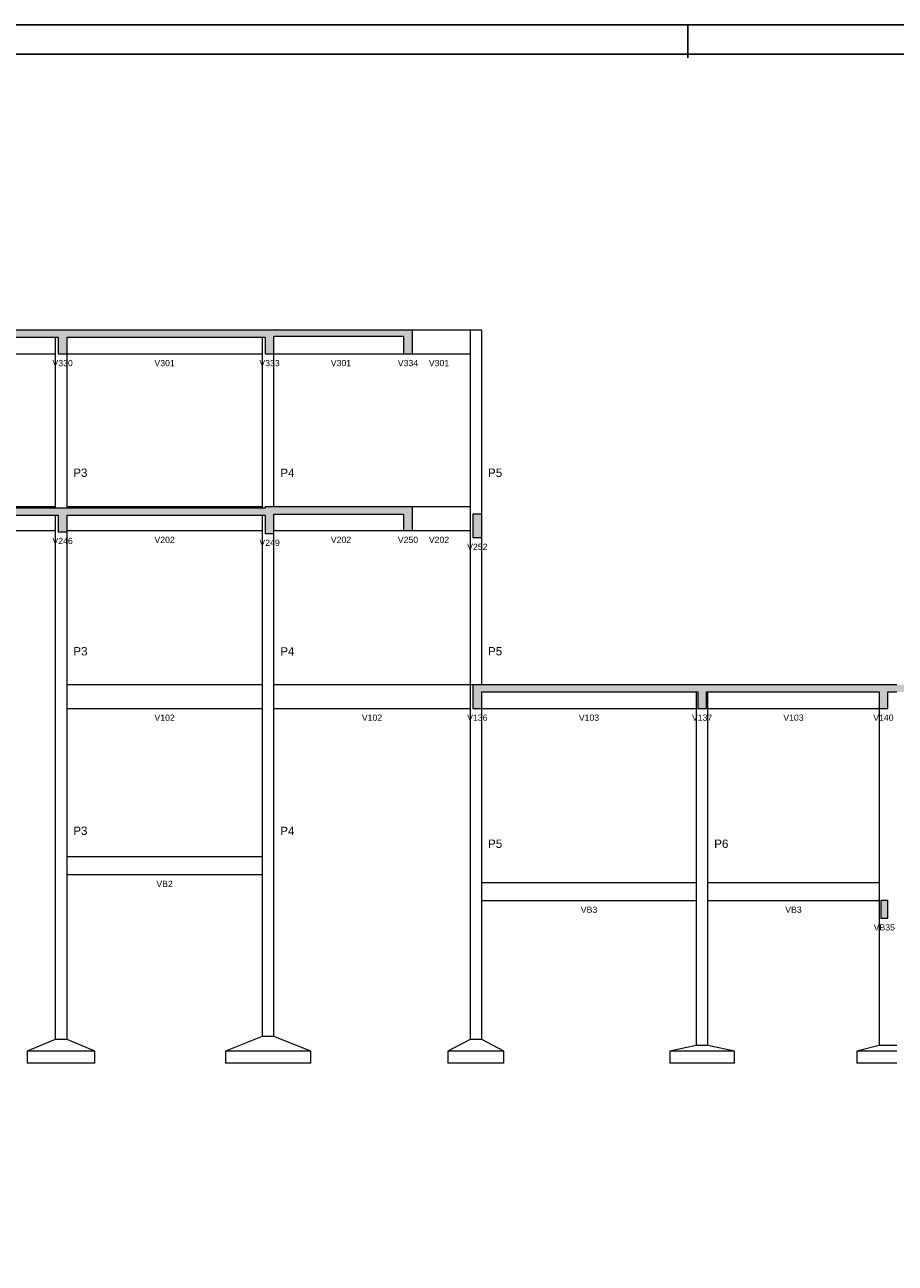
# Model space of a CAD drawing. Header units: millimetres. Extents: x 0 to 119, y 0 to 84.
# Tile 4 of 11: x 22 to 52, y 42 to 84. Entities that reach past the tile are written whole.
import ezdxf

# ---------------------------------------------------------------- set-up
doc = ezdxf.new("R2010")
doc.units = ezdxf.units.MM
doc.header["$MEASUREMENT"] = 0
doc.linetypes.add('NULL', pattern=[0])
for name, color, linetype, lineweight in [('FO-Elementos cortados', 159, 'Continuous', 5), ('FO-Elementos em vista', 7, 'Continuous', 5), ('FO-Hachuras', 153, 'Continuous', 5), ('FO-Textos das vigas', 7, 'Continuous', 5), ('FO-Textos dos pilares', 7, 'Continuous', 5)]:
    doc.layers.add(name, color=color, linetype=linetype, lineweight=lineweight)
doc.layers.add('SEDUC_MARF', color=1, linetype='Continuous')
doc.layers.add('SEDUC_MARGG', color=7, linetype='Continuous')
doc.styles.add('Arial', font='txt')

msp = doc.modelspace()

# ---------------------------------------------------------------- hatches: boundary and pattern name
at = {"layer": 'FO-Hachuras', "linetype": 'Continuous'}
for points in [[(16.2067, 73.488), (23.8167, 73.488), (23.8167, 73.728), (16.2067, 73.728), (16.2067, 73.488)], [(23.5167, 73.488), (30.8457, 73.488), (30.8457, 73.728), (23.5167, 73.728), (23.5167, 73.488)], [(23.5167, 72.928), (23.8167, 72.928), (23.8167, 73.728), (23.5167, 73.728), (23.5167, 72.928)], [(30.5457, 73.528), (35.5457, 73.528), (35.5457, 73.728), (30.5457, 73.728), (30.5457, 73.528)], [(30.5457, 72.928), (30.8457, 72.928), (30.8457, 73.728), (30.5457, 73.728), (30.5457, 72.928)], [(35.2457, 72.928), (35.5457, 72.928), (35.5457, 73.728), (35.2457, 73.728), (35.2457, 72.928)], [(30.5457, 67.488), (35.5457, 67.488), (35.5457, 67.728), (30.5457, 67.728), (30.5457, 67.488)], [(30.5457, 66.828), (30.8457, 66.828), (30.8457, 67.728), (30.5457, 67.728), (30.5457, 66.828)], [(35.2457, 66.928), (35.5457, 66.928), (35.5457, 67.728), (35.2457, 67.728), (35.2457, 66.928)], [(20.4067, 67.448), (23.8167, 67.448), (23.8167, 67.688), (20.4067, 67.688), (20.4067, 67.448)], [(23.5167, 67.448), (30.8457, 67.448), (30.8457, 67.688), (23.5167, 67.688), (23.5167, 67.448)], [(23.5167, 66.888), (23.8167, 66.888), (23.8167, 67.688), (23.5167, 67.688), (23.5167, 66.888)], [(37.6033, 66.688), (37.9033, 66.688), (37.9033, 67.488), (37.6033, 67.488), (37.6033, 66.688)], [(37.6033, 61.448), (45.5355, 61.448), (45.5355, 61.688), (37.6033, 61.688), (37.6033, 61.448)], [(37.6033, 60.888), (37.9033, 60.888), (37.9033, 61.688), (37.6033, 61.688), (37.6033, 60.888)], [(45.2355, 61.448), (51.6943, 61.448), (51.6943, 61.688), (45.2355, 61.688), (45.2355, 61.448)], [(45.2355, 60.888), (45.5355, 60.888), (45.5355, 61.688), (45.2355, 61.688), (45.2355, 60.888)], [(51.3943, 61.448), (57.7533, 61.448), (57.7533, 61.688), (51.3943, 61.688), (51.3943, 61.448)], [(51.3943, 60.888), (51.6943, 60.888), (51.6943, 61.688), (51.3943, 61.688), (51.3943, 60.888)], [(51.4543, 53.768), (51.6943, 53.768), (51.6943, 54.368), (51.4543, 54.368), (51.4543, 53.768)]]:
    msp.add_hatch(color=153, dxfattribs=at).paths.add_polyline_path(points)

# ---------------------------------------------------------------- linework, layer by layer
at = {"layer": 'FO-Elementos cortados'}
for p, q in [((23.4167, 73.728), (20.5567, 73.728)), ((23.5167, 73.728), (23.4167, 73.728)), ((23.8167, 73.728), (23.5167, 73.728)), ((30.4457, 73.728), (23.8167, 73.728)), ((30.5457, 73.728), (30.4457, 73.728)), ((30.8457, 73.728), (30.5457, 73.728)), ((35.2457, 73.728), (30.8457, 73.728)), ((35.3957, 73.728), (35.2457, 73.728)), ((35.5457, 73.728), (35.3957, 73.728)), ((35.5457, 73.528), (35.5457, 73.728)), ((20.5567, 73.488), (23.4167, 73.488)), ((23.4167, 73.488), (23.5167, 73.488)), ((23.5167, 73.488), (23.5167, 72.928)), ((23.8167, 72.928), (23.8167, 73.488)), ((23.8167, 73.488), (30.4457, 73.488)), ((30.4457, 73.488), (30.5457, 73.488)), ((30.5457, 73.488), (30.5457, 72.928)), ((30.8457, 73.528), (35.2457, 73.528)), ((30.8457, 73.488), (30.8457, 73.528)), ((30.8457, 72.928), (30.8457, 73.488)), ((35.2457, 73.528), (35.2457, 72.928)), ((35.5457, 72.928), (35.5457, 73.528)), ((23.5167, 72.928), (23.8167, 72.928)), ((30.5457, 72.928), (30.8457, 72.928)), ((35.2457, 72.928), (35.3957, 72.928)), ((35.3957, 72.928), (35.5457, 72.928)), ((30.5457, 67.728), (30.5457, 67.688)), ((30.8457, 67.728), (30.5457, 67.728)), ((35.2457, 67.728), (30.8457, 67.728)), ((35.3957, 67.728), (35.2457, 67.728)), ((35.5457, 67.728), (35.3957, 67.728)), ((35.5457, 67.488), (35.5457, 67.728)), ((23.4167, 67.688), (20.7067, 67.688)), ((20.7067, 67.448), (23.4167, 67.448)), ((23.5167, 67.688), (23.4167, 67.688)), ((23.4167, 67.448), (23.5167, 67.448)), ((23.8167, 67.688), (23.5167, 67.688)), ((23.5167, 67.448), (23.5167, 66.888)), ((30.4457, 67.688), (23.8167, 67.688)), ((23.8167, 66.928), (23.8167, 67.448)), ((23.8167, 67.448), (30.4457, 67.448)), ((30.5457, 67.688), (30.4457, 67.688)), ((30.4457, 67.448), (30.5457, 67.448)), ((30.5457, 67.448), (30.5457, 66.828)), ((30.8457, 67.488), (35.2457, 67.488)), ((30.8457, 67.448), (30.8457, 67.488)), ((30.8457, 66.928), (30.8457, 67.448)), ((35.2457, 67.488), (35.2457, 66.928)), ((35.5457, 66.928), (35.5457, 67.488)), ((37.9033, 67.488), (37.6033, 67.488)), ((37.6033, 67.488), (37.6033, 66.688)), ((37.9033, 66.688), (37.9033, 67.488)), ((23.5167, 66.888), (23.8167, 66.888)), ((23.8167, 66.888), (23.8167, 66.928)), ((30.8457, 66.828), (30.8457, 66.928)), ((35.2457, 66.928), (35.3957, 66.928)), ((35.3957, 66.928), (35.5457, 66.928)), ((30.5457, 66.828), (30.8457, 66.828)), ((37.6033, 66.688), (37.9033, 66.688)), ((37.6033, 61.688), (37.6033, 61.448)), ((37.9033, 61.688), (37.6033, 61.688)), ((37.6033, 61.448), (37.6033, 60.888)), ((45.1855, 61.688), (37.9033, 61.688)), ((37.9033, 60.888), (37.9033, 61.448)), ((37.9033, 61.448), (45.1855, 61.448)), ((45.2355, 61.688), (45.1855, 61.688)), ((45.1855, 61.448), (45.2355, 61.448)), ((45.5355, 61.688), (45.2355, 61.688)), ((45.2355, 61.448), (45.2355, 60.888)), ((45.5855, 61.688), (45.5355, 61.688)), ((45.5355, 60.888), (45.5355, 61.448)), ((45.5355, 61.448), (45.5855, 61.448)), ((51.3943, 61.688), (45.5855, 61.688)), ((45.5855, 61.448), (51.3943, 61.448)), ((51.6943, 61.688), (51.3943, 61.688)), ((51.3943, 61.448), (51.3943, 60.888)), ((51.9943, 61.688), (51.6943, 61.688)), ((51.6943, 60.888), (51.6943, 61.448)), ((51.6943, 61.448), (51.9943, 61.448)), ((37.6033, 60.888), (37.9033, 60.888)), ((45.2355, 60.888), (45.5355, 60.888)), ((51.3943, 60.888), (51.6943, 60.888)), ((51.6943, 54.368), (51.4543, 54.368)), ((51.4543, 54.368), (51.4543, 53.768)), ((51.6943, 53.768), (51.6943, 54.368)), ((51.4543, 53.768), (51.6943, 53.768))]:
    msp.add_line(p, q, dxfattribs=at)
at = {"layer": 'FO-Elementos em vista'}
for p, q in [((37.5033, 73.728), (35.5457, 73.728)), ((37.9033, 73.728), (37.5033, 73.728)), ((37.5033, 73.728), (37.5033, 72.928)), ((37.9033, 70.608), (37.9033, 73.728)), ((23.4167, 73.488), (23.4167, 72.928)), ((30.4457, 73.488), (30.4457, 72.928)), ((20.5567, 72.928), (23.4167, 72.928)), ((23.4167, 72.928), (23.4167, 70.608)), ((23.8167, 72.928), (30.4457, 72.928)), ((23.8167, 70.608), (23.8167, 72.928)), ((30.4457, 72.928), (30.4457, 70.608)), ((30.8457, 72.928), (35.2457, 72.928)), ((30.8457, 70.608), (30.8457, 72.928)), ((35.5457, 72.928), (37.5033, 72.928)), ((37.5033, 72.928), (37.5033, 70.608)), ((23.4167, 70.608), (23.4167, 67.728)), ((23.8167, 67.728), (23.8167, 70.608)), ((30.4457, 70.608), (30.4457, 67.728)), ((30.8457, 67.728), (30.8457, 70.608)), ((37.5033, 70.608), (37.5033, 67.728)), ((37.9033, 67.728), (37.9033, 70.608)), ((23.4167, 67.728), (20.5567, 67.728)), ((23.4167, 67.728), (23.4167, 67.688)), ((30.4457, 67.728), (23.8167, 67.728)), ((23.8167, 67.688), (23.8167, 67.728)), ((30.4457, 67.728), (30.4457, 67.688)), ((37.5033, 67.728), (35.5457, 67.728)), ((37.5033, 67.728), (37.5033, 66.928)), ((37.9033, 67.488), (37.9033, 67.728)), ((23.4167, 67.448), (23.4167, 66.928)), ((30.4457, 67.448), (30.4457, 66.928)), ((20.5567, 66.928), (23.4167, 66.928)), ((23.4167, 66.928), (23.4167, 65.728)), ((23.8167, 66.928), (30.4457, 66.928)), ((23.8167, 65.728), (23.8167, 66.888)), ((30.4457, 66.928), (30.4457, 65.728)), ((30.8457, 66.928), (35.2457, 66.928)), ((35.5457, 66.928), (37.5033, 66.928)), ((37.5033, 66.928), (37.5033, 65.728)), ((30.8457, 65.728), (30.8457, 66.828)), ((37.9033, 65.728), (37.9033, 66.688)), ((23.4167, 65.728), (23.4167, 64.528)), ((23.8167, 64.528), (23.8167, 65.728)), ((30.4457, 65.728), (30.4457, 64.528)), ((30.8457, 64.528), (30.8457, 65.728)), ((37.5033, 65.728), (37.5033, 64.528)), ((37.9033, 64.528), (37.9033, 65.728)), ((23.4167, 64.528), (23.4167, 61.688)), ((23.8167, 61.688), (23.8167, 64.528)), ((30.4457, 64.528), (30.4457, 61.688)), ((30.8457, 61.688), (30.8457, 64.528)), ((37.5033, 64.528), (37.5033, 61.688)), ((37.9033, 61.688), (37.9033, 64.528)), ((23.4167, 61.688), (23.4167, 58.176)), ((30.4457, 61.688), (23.8167, 61.688)), ((23.8167, 60.888), (23.8167, 61.688)), ((30.4457, 61.688), (30.4457, 60.888)), ((37.5033, 61.688), (30.8457, 61.688)), ((30.8457, 60.888), (30.8457, 61.688)), ((37.5033, 61.688), (37.5033, 60.888)), ((37.6033, 61.688), (37.5033, 61.688)), ((45.1855, 61.448), (45.1855, 60.888)), ((45.5855, 60.888), (45.5855, 61.448)), ((23.8167, 60.888), (30.4457, 60.888)), ((23.8167, 58.176), (23.8167, 60.888)), ((30.4457, 60.888), (30.4457, 58.176)), ((30.8457, 60.888), (37.5033, 60.888)), ((30.8457, 58.176), (30.8457, 60.888)), ((37.5033, 60.888), (37.5033, 58.176)), ((37.9033, 60.888), (45.1855, 60.888)), ((37.9033, 58.176), (37.9033, 60.888)), ((45.1855, 60.888), (45.1855, 58.176)), ((45.5855, 60.888), (51.3943, 60.888)), ((45.5855, 58.176), (45.5855, 60.888)), ((51.3943, 60.888), (51.3943, 58.176)), ((23.4167, 58.176), (23.4167, 55.848)), ((23.8167, 55.848), (23.8167, 58.176)), ((30.4457, 58.176), (30.4457, 55.848)), ((30.8457, 55.848), (30.8457, 58.176)), ((37.5033, 58.176), (37.5033, 55.848)), ((37.9033, 55.848), (37.9033, 58.176)), ((45.1855, 58.176), (45.1855, 55.848)), ((45.5855, 55.848), (45.5855, 58.176)), ((51.3943, 58.176), (51.3943, 55.848)), ((23.4167, 55.848), (23.4167, 49.648)), ((30.4457, 55.848), (23.8167, 55.848)), ((23.8167, 55.248), (23.8167, 55.848)), ((30.4457, 55.848), (30.4457, 55.248)), ((30.8457, 49.748), (30.8457, 55.848)), ((37.5033, 55.848), (37.5033, 54.968)), ((37.9033, 54.968), (37.9033, 55.848)), ((45.1855, 55.848), (45.1855, 54.968)), ((45.5855, 54.968), (45.5855, 55.848)), ((51.3943, 55.848), (51.3943, 54.968)), ((23.8167, 55.248), (30.4457, 55.248)), ((23.8167, 49.648), (23.8167, 55.248)), ((30.4457, 55.248), (30.4457, 49.748)), ((37.5033, 54.968), (37.5033, 49.648)), ((45.1855, 54.968), (37.9033, 54.968)), ((37.9033, 54.368), (37.9033, 54.968)), ((45.1855, 54.968), (45.1855, 54.368)), ((51.3943, 54.968), (45.5855, 54.968)), ((45.5855, 54.368), (45.5855, 54.968)), ((51.3943, 54.968), (51.3943, 54.368)), ((37.9033, 54.368), (45.1855, 54.368)), ((37.9033, 49.648), (37.9033, 54.368)), ((45.1855, 54.368), (45.1855, 49.448)), ((45.5855, 54.368), (51.3943, 54.368)), ((45.5855, 49.448), (45.5855, 54.368)), ((51.3943, 54.368), (51.3943, 49.448)), ((23.4167, 49.648), (22.4667, 49.248)), ((23.8167, 49.648), (23.4167, 49.648)), ((24.7667, 49.248), (23.8167, 49.648)), ((30.4457, 49.748), (29.1957, 49.248)), ((30.8457, 49.748), (30.4457, 49.748)), ((32.0957, 49.248), (30.8457, 49.748)), ((37.5033, 49.648), (36.7533, 49.248)), ((37.9033, 49.648), (37.5033, 49.648)), ((38.6533, 49.248), (37.9033, 49.648)), ((22.4667, 49.248), (22.4667, 48.848)), ((23.4167, 49.248), (22.4667, 49.248)), ((23.8167, 49.248), (23.4167, 49.248)), ((24.7667, 49.248), (23.8167, 49.248)), ((24.7667, 48.848), (24.7667, 49.248)), ((29.1957, 49.248), (29.1957, 48.848)), ((30.4457, 49.248), (29.1957, 49.248)), ((30.8457, 49.248), (30.4457, 49.248)), ((32.0957, 49.248), (30.8457, 49.248)), ((32.0957, 48.848), (32.0957, 49.248)), ((36.7533, 49.248), (36.7533, 48.848)), ((37.5033, 49.248), (36.7533, 49.248)), ((37.9033, 49.248), (37.5033, 49.248)), ((38.6533, 49.248), (37.9033, 49.248)), ((38.6533, 48.848), (38.6533, 49.248)), ((45.1855, 49.448), (44.2855, 49.248)), ((44.2855, 49.248), (44.2855, 48.848)), ((45.1855, 49.248), (44.2855, 49.248)), ((45.5855, 49.448), (45.1855, 49.448)), ((45.5855, 49.248), (45.1855, 49.248)), ((46.4855, 49.248), (45.5855, 49.448)), ((46.4855, 49.248), (45.5855, 49.248)), ((46.4855, 48.848), (46.4855, 49.248)), ((51.3943, 49.448), (50.6443, 49.248)), ((50.6443, 49.248), (50.6443, 48.848)), ((51.3943, 49.248), (50.6443, 49.248)), ((51.9943, 49.448), (51.3943, 49.448)), ((51.9943, 49.248), (51.3943, 49.248)), ((23.4167, 48.848), (22.4667, 48.848)), ((23.8167, 48.848), (23.4167, 48.848)), ((24.7667, 48.848), (23.8167, 48.848)), ((30.4457, 48.848), (29.1957, 48.848)), ((30.8457, 48.848), (30.4457, 48.848)), ((32.0957, 48.848), (30.8457, 48.848)), ((37.5033, 48.848), (36.7533, 48.848)), ((37.9033, 48.848), (37.5033, 48.848)), ((38.6533, 48.848), (37.9033, 48.848)), ((45.1855, 48.848), (44.2855, 48.848)), ((45.5855, 48.848), (45.1855, 48.848)), ((46.4855, 48.848), (45.5855, 48.848)), ((51.3943, 48.848), (50.6443, 48.848)), ((51.9943, 48.848), (51.3943, 48.848))]:
    msp.add_line(p, q, dxfattribs=at)
at = {"layer": 'SEDUC_MARF'}
msp.add_line((44.9015, 84.1), (44.9015, 82.9804), dxfattribs=at)
msp.add_lwpolyline([(118.9, 84.1), (0, 84.1), (0, 0), (118.9, 0)], close=True, dxfattribs=at)
at = {"layer": 'SEDUC_MARGG'}
msp.add_lwpolyline([(2.5, 1), (117.9, 1), (117.9, 83.1), (2.5, 83.1), (2.5, 1)], dxfattribs=at)

# ---------------------------------------------------------------- texts
at = {"layer": 'FO-Textos das vigas', "linetype": 'NULL', "char_height": 0.2118, "attachment_point": 8, "line_spacing_factor": 0.798, "style": 'Arial'}
for s, insert, width in [('V330', (23.6668, 72.5049), 1.354561), ('V301', (27.1308, 72.5049), 1.354561), ('V333', (30.6958, 72.5049), 1.354561), ('V301', (33.1208, 72.5049), 1.354561), ('V334', (35.3958, 72.5049), 1.354561), ('V301', (36.4498, 72.5049), 1.354561), ('V246', (23.6668, 66.4649), 1.354561), ('V202', (27.1308, 66.5049), 1.354561), ('V249', (30.6958, 66.4049), 1.354561), ('V202', (33.1208, 66.5049), 1.354561), ('V250', (35.3958, 66.5049), 1.354561), ('V202', (36.4498, 66.5049), 1.354561), ('V252', (37.7528, 66.2649), 1.354561), ('V102', (27.1308, 60.4649), 1.354561), ('V102', (34.1748, 60.4649), 1.354561), ('V136', (37.7528, 60.4649), 1.354561), ('V103', (41.5448, 60.4649), 1.354561), ('V137', (45.3858, 60.4649), 1.354561), ('V103', (48.4898, 60.4649), 1.354561), ('V140', (51.5438, 60.4649), 1.354561), ('VB2', (27.1308, 54.8249), 1.096279), ('VB3', (41.5448, 53.9449), 1.096279), ('VB3', (48.4898, 53.9449), 1.096279), ('VB35', (51.5738, 53.3449), 1.418848)]:
    msp.add_mtext(s, dxfattribs=dict(at, insert=insert, width=width))
at = {"layer": 'FO-Textos dos pilares', "linetype": 'NULL', "char_height": 0.2824, "width": 0.954053, "attachment_point": 7, "line_spacing_factor": 0.798, "style": 'Arial'}
for s, insert in [('P3', (24.0288, 68.7442)), ('P4', (31.0578, 68.7442)), ('P5', (38.1148, 68.7442)), ('P3', (24.0288, 62.6842)), ('P4', (31.0578, 62.6842)), ('P5', (38.1148, 62.6842)), ('P3', (24.0288, 56.5882)), ('P4', (31.0578, 56.5882)), ('P5', (38.1148, 56.1482)), ('P6', (45.7968, 56.1482))]:
    msp.add_mtext(s, dxfattribs=dict(at, insert=insert))

doc.saveas('drawing.dxf')
